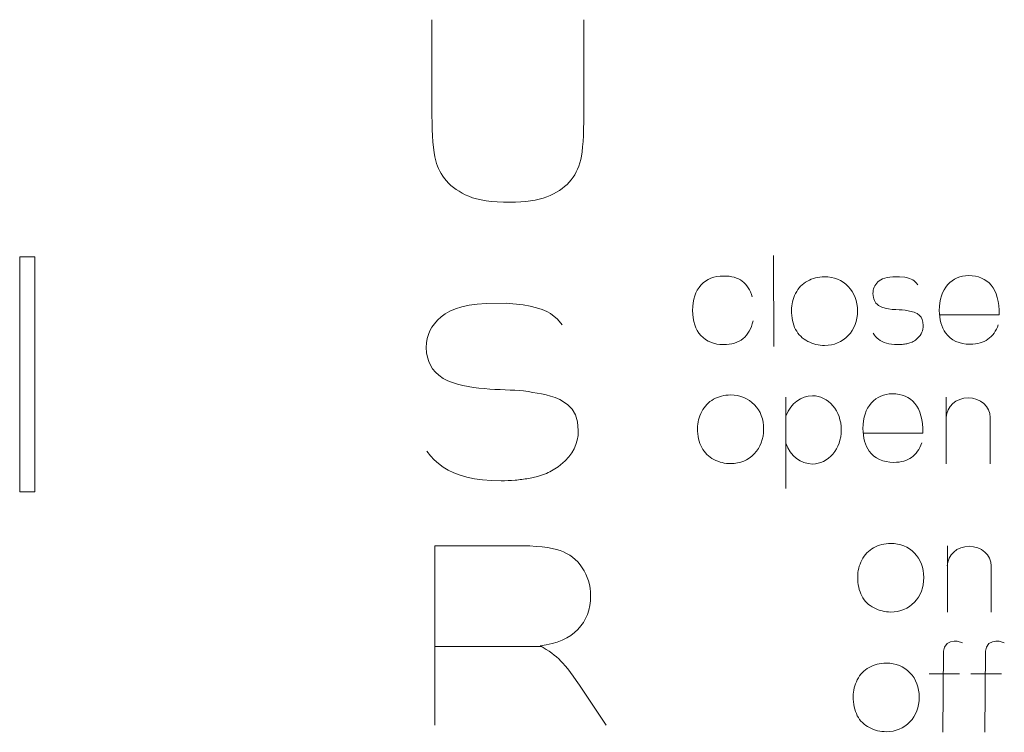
# Model space of a CAD drawing. Header units: millimetres. Extents: x 5 to 192, y 9 to 98.
# Tile 8 of 52: x 41.88 to 48.24, y 40.81 to 45.41. Entities that reach past the tile are written whole.
import ezdxf

# ---------------------------------------------------------------- set-up
doc = ezdxf.new("R2010")
doc.units = ezdxf.units.MM
doc.header["$MEASUREMENT"] = 0
doc.layers.add('Vrstva 1', color=7, linetype='Continuous')

msp = doc.modelspace()

# ---------------------------------------------------------------- linework, layer by layer
at = {"layer": 'Vrstva 1', "color": 250, "lineweight": 5}
for points, knots in [([(45.5223, 45.4142), (45.5223, 45.4142), (45.5223, 44.8054), (45.5223, 44.8054), (45.5223, 44.8054), (45.5223, 44.6662), (45.5157, 44.568), (45.5023, 44.5105), (45.5023, 44.5105), (45.4888, 44.453), (45.4642, 44.4047), (45.4281, 44.3651), (45.4281, 44.3651), (45.392, 44.3257), (45.3436, 44.2941), (45.2834, 44.2706), (45.2834, 44.2706), (45.223, 44.2471), (45.144, 44.2356), (45.0466, 44.2356), (45.0466, 44.2356), (44.9292, 44.2356), (44.8401, 44.2482), (44.7794, 44.2739), (44.7794, 44.2739), (44.7187, 44.2995), (44.6709, 44.3327), (44.6357, 44.3734), (44.6357, 44.3734), (44.6004, 44.4142), (44.5772, 44.4571), (44.5661, 44.5019), (44.5661, 44.5019), (44.5497, 44.5683), (44.5417, 44.6662), (44.5417, 44.796), (44.5417, 44.796), (44.5417, 44.796), (44.5417, 45.4142), (44.5417, 45.4142)], [0, 0, 0, 0, 0.1, 0.1, 0.1, 0.1, 0.2, 0.2, 0.2, 0.2, 0.3, 0.3, 0.3, 0.3, 0.4, 0.4, 0.4, 0.4, 0.5, 0.5, 0.5, 0.5, 0.6, 0.6, 0.6, 0.6, 0.7, 0.7, 0.7, 0.7, 0.8, 0.8, 0.8, 0.8, 0.9, 0.9, 0.9, 0.9, 1, 1, 1, 1]), ([(41.8792, 42.3645), (41.8792, 42.3645), (41.976, 42.3645), (41.976, 42.3645), (41.976, 42.3645), (41.976, 42.3645), (41.976, 43.8834), (41.976, 43.8834), (41.976, 43.8834), (41.976, 43.8834), (41.8792, 43.8834), (41.8792, 43.8834), (41.8792, 43.8834), (41.8792, 43.8834), (41.8792, 42.3645), (41.8792, 42.3645)], [0, 0, 0, 0, 0.25, 0.25, 0.25, 0.25, 0.5, 0.5, 0.5, 0.5, 0.75, 0.75, 0.75, 0.75, 1, 1, 1, 1]), ([(46.6151, 43.4694), (46.604, 43.4189), (46.5824, 43.3806), (46.5508, 43.3549), (46.5508, 43.3549), (46.5192, 43.329), (46.4768, 43.3162), (46.4235, 43.3162), (46.4235, 43.3162), (46.3631, 43.3162), (46.3148, 43.3357), (46.2789, 43.3748), (46.2789, 43.3748), (46.2429, 43.4138), (46.225, 43.468), (46.225, 43.5372), (46.225, 43.5372), (46.225, 43.6071), (46.2431, 43.6616), (46.2791, 43.7005), (46.2791, 43.7005), (46.3152, 43.7396), (46.364, 43.7591), (46.4255, 43.7591), (46.4255, 43.7591), (46.4759, 43.7591), (46.5159, 43.7479), (46.5456, 43.7257), (46.5456, 43.7257), (46.5753, 43.7035), (46.5967, 43.6696), (46.6097, 43.6241)], [0, 0, 0, 0, 0.125, 0.125, 0.125, 0.125, 0.25, 0.25, 0.25, 0.25, 0.375, 0.375, 0.375, 0.375, 0.5, 0.5, 0.5, 0.5, 0.625, 0.625, 0.625, 0.625, 0.75, 0.75, 0.75, 0.75, 0.875, 0.875, 0.875, 0.875, 1, 1, 1, 1]), ([(46.8634, 43.5383), (46.8634, 43.5755), (46.8724, 43.6116), (46.8903, 43.6465), (46.8903, 43.6465), (46.9082, 43.6812), (46.9336, 43.7079), (46.9664, 43.7261), (46.9664, 43.7261), (46.9992, 43.7445), (47.0359, 43.7538), (47.0764, 43.7538), (47.0764, 43.7538), (47.1389, 43.7538), (47.1901, 43.7329), (47.2301, 43.6913), (47.2301, 43.6913), (47.2701, 43.6496), (47.2901, 43.597), (47.2901, 43.5334), (47.2901, 43.5334), (47.2901, 43.4694), (47.2699, 43.4163), (47.2296, 43.3741), (47.2296, 43.3741), (47.1892, 43.3319), (47.1385, 43.3109), (47.0772, 43.3109), (47.0772, 43.3109), (47.0392, 43.3109), (47.0032, 43.3196), (46.9688, 43.3372), (46.9688, 43.3372), (46.9344, 43.3548), (46.9082, 43.3805), (46.8903, 43.4144), (46.8903, 43.4144), (46.8724, 43.4483), (46.8634, 43.4896), (46.8634, 43.5383)], [0, 0, 0, 0, 0.1, 0.1, 0.1, 0.1, 0.2, 0.2, 0.2, 0.2, 0.3, 0.3, 0.3, 0.3, 0.4, 0.4, 0.4, 0.4, 0.5, 0.5, 0.5, 0.5, 0.6, 0.6, 0.6, 0.6, 0.7, 0.7, 0.7, 0.7, 0.8, 0.8, 0.8, 0.8, 0.9, 0.9, 0.9, 0.9, 1, 1, 1, 1]), ([(47.6802, 43.7014), (47.6802, 43.7014), (47.6698, 43.7153), (47.6698, 43.7153), (47.6698, 43.7153), (47.6698, 43.7153), (47.655, 43.7289), (47.655, 43.7289), (47.655, 43.7289), (47.655, 43.7289), (47.647, 43.7341), (47.647, 43.7341), (47.647, 43.7341), (47.647, 43.7341), (47.6371, 43.7391), (47.6371, 43.7391), (47.6371, 43.7391), (47.6371, 43.7391), (47.6254, 43.7437), (47.6254, 43.7437), (47.6254, 43.7437), (47.6254, 43.7437), (47.6118, 43.7476), (47.6118, 43.7476), (47.6118, 43.7476), (47.6118, 43.7476), (47.5966, 43.7507), (47.5966, 43.7507), (47.5966, 43.7507), (47.5966, 43.7507), (47.5602, 43.7545), (47.5602, 43.7545), (47.5602, 43.7545), (47.5602, 43.7545), (47.518, 43.7544), (47.518, 43.7544), (47.518, 43.7544), (47.518, 43.7544), (47.4987, 43.7525), (47.4987, 43.7525), (47.4987, 43.7525), (47.4987, 43.7525), (47.4812, 43.7495), (47.4812, 43.7495), (47.4812, 43.7495), (47.4812, 43.7495), (47.4656, 43.7455), (47.4656, 43.7455), (47.4656, 43.7455), (47.4656, 43.7455), (47.452, 43.7405), (47.452, 43.7405), (47.452, 43.7405), (47.452, 43.7405), (47.4404, 43.7347), (47.4404, 43.7347), (47.4404, 43.7347), (47.4404, 43.7347), (47.4305, 43.7283), (47.4305, 43.7283), (47.4305, 43.7283), (47.4305, 43.7283), (47.4218, 43.7209), (47.4218, 43.7209), (47.4218, 43.7209), (47.4218, 43.7209), (47.414, 43.7126), (47.414, 43.7126), (47.414, 43.7126), (47.414, 43.7126), (47.4074, 43.704), (47.4074, 43.704), (47.4074, 43.704), (47.4074, 43.704), (47.402, 43.6953), (47.402, 43.6953), (47.402, 43.6953), (47.402, 43.6953), (47.3976, 43.6864), (47.3976, 43.6864), (47.3976, 43.6864), (47.3976, 43.6864), (47.3943, 43.6771), (47.3943, 43.6771), (47.3943, 43.6771), (47.3943, 43.6771), (47.3919, 43.6673), (47.3919, 43.6673), (47.3919, 43.6673), (47.3919, 43.6673), (47.3904, 43.6567), (47.3904, 43.6567), (47.3904, 43.6567), (47.3904, 43.6567), (47.3899, 43.6454), (47.3899, 43.6454), (47.3899, 43.6454), (47.3899, 43.6454), (47.3906, 43.6326), (47.3906, 43.6326), (47.3906, 43.6326), (47.3906, 43.6326), (47.3923, 43.6211), (47.3923, 43.6211), (47.3923, 43.6211), (47.3923, 43.6211), (47.395, 43.6109), (47.395, 43.6109), (47.395, 43.6109), (47.395, 43.6109), (47.3987, 43.6016), (47.3987, 43.6016), (47.3987, 43.6016), (47.3987, 43.6016), (47.4034, 43.5929), (47.4034, 43.5929), (47.4034, 43.5929), (47.4034, 43.5929), (47.4093, 43.5847), (47.4093, 43.5847), (47.4093, 43.5847), (47.4093, 43.5847), (47.4167, 43.5767), (47.4167, 43.5767), (47.4167, 43.5767), (47.4167, 43.5767), (47.426, 43.5689), (47.426, 43.5689), (47.426, 43.5689), (47.4766, 43.5375), (47.5522, 43.5435), (47.5971, 43.5384), (47.5971, 43.5384), (47.6252, 43.5326), (47.6472, 43.5304), (47.6752, 43.517), (47.6752, 43.517), (47.6752, 43.517), (47.6913, 43.5049), (47.6913, 43.5049), (47.6913, 43.5049), (47.6913, 43.5049), (47.7012, 43.4931), (47.7012, 43.4931), (47.7012, 43.4931), (47.7012, 43.4931), (47.7082, 43.4792), (47.7082, 43.4792), (47.7082, 43.4792), (47.7082, 43.4792), (47.7127, 43.462), (47.7127, 43.462), (47.7127, 43.462), (47.7127, 43.462), (47.7144, 43.4402), (47.7144, 43.4402), (47.7144, 43.4402), (47.7144, 43.4402), (47.7138, 43.4281), (47.7138, 43.4281), (47.7138, 43.4281), (47.7138, 43.4281), (47.7122, 43.4168), (47.7122, 43.4168), (47.7122, 43.4168), (47.7122, 43.4168), (47.7094, 43.4059), (47.7094, 43.4059), (47.7094, 43.4059), (47.7094, 43.4059), (47.7055, 43.3955), (47.7055, 43.3955), (47.7055, 43.3955), (47.7055, 43.3955), (47.7005, 43.3853), (47.7005, 43.3853), (47.7005, 43.3853), (47.7005, 43.3853), (47.694, 43.3752), (47.694, 43.3752), (47.694, 43.3752), (47.694, 43.3752), (47.6862, 43.3653), (47.6862, 43.3653), (47.6862, 43.3653), (47.6862, 43.3653), (47.6716, 43.3507), (47.6716, 43.3507), (47.6716, 43.3507), (47.6623, 43.3434), (47.6527, 43.3376), (47.6424, 43.3326), (47.6424, 43.3326), (47.6424, 43.3326), (47.6274, 43.3269), (47.6274, 43.3269), (47.6274, 43.3269), (47.6274, 43.3269), (47.6084, 43.322), (47.6084, 43.322), (47.6084, 43.322), (47.5988, 43.3202), (47.5892, 43.3188), (47.5794, 43.3177), (47.5794, 43.3177), (47.5695, 43.3169), (47.5596, 43.3164), (47.5496, 43.3162), (47.5496, 43.3162), (47.5496, 43.3162), (47.529, 43.3168), (47.529, 43.3168), (47.529, 43.3168), (47.529, 43.3168), (47.5101, 43.3185), (47.5101, 43.3185), (47.5101, 43.3185), (47.5101, 43.3185), (47.4926, 43.3214), (47.4926, 43.3214), (47.4926, 43.3214), (47.4926, 43.3214), (47.4766, 43.3253), (47.4766, 43.3253), (47.4766, 43.3253), (47.4766, 43.3253), (47.462, 43.3301), (47.462, 43.3301), (47.462, 43.3301), (47.462, 43.3301), (47.4488, 43.3359), (47.4488, 43.3359), (47.4488, 43.3359), (47.4488, 43.3359), (47.4369, 43.3426), (47.4369, 43.3426), (47.4369, 43.3426), (47.4369, 43.3426), (47.426, 43.3502), (47.426, 43.3502), (47.426, 43.3502), (47.426, 43.3502), (47.416, 43.3586), (47.416, 43.3586), (47.416, 43.3586), (47.416, 43.3586), (47.407, 43.3678), (47.407, 43.3678), (47.407, 43.3678), (47.407, 43.3678), (47.399, 43.3776), (47.399, 43.3776), (47.399, 43.3776), (47.399, 43.3776), (47.3911, 43.3897), (47.3911, 43.3897)], [0, 0, 0, 0, 0.015625, 0.015625, 0.015625, 0.015625, 0.03125, 0.03125, 0.03125, 0.03125, 0.046875, 0.046875, 0.046875, 0.046875, 0.0625, 0.0625, 0.0625, 0.0625, 0.078125, 0.078125, 0.078125, 0.078125, 0.09375, 0.09375, 0.09375, 0.09375, 0.109375, 0.109375, 0.109375, 0.109375, 0.125, 0.125, 0.125, 0.125, 0.140625, 0.140625, 0.140625, 0.140625, 0.15625, 0.15625, 0.15625, 0.15625, 0.171875, 0.171875, 0.171875, 0.171875, 0.1875, 0.1875, 0.1875, 0.1875, 0.203125, 0.203125, 0.203125, 0.203125, 0.21875, 0.21875, 0.21875, 0.21875, 0.234375, 0.234375, 0.234375, 0.234375, 0.25, 0.25, 0.25, 0.25, 0.265625, 0.265625, 0.265625, 0.265625, 0.28125, 0.28125, 0.28125, 0.28125, 0.296875, 0.296875, 0.296875, 0.296875, 0.3125, 0.3125, 0.3125, 0.3125, 0.328125, 0.328125, 0.328125, 0.328125, 0.34375, 0.34375, 0.34375, 0.34375, 0.359375, 0.359375, 0.359375, 0.359375, 0.375, 0.375, 0.375, 0.375, 0.390625, 0.390625, 0.390625, 0.390625, 0.40625, 0.40625, 0.40625, 0.40625, 0.421875, 0.421875, 0.421875, 0.421875, 0.4375, 0.4375, 0.4375, 0.4375, 0.453125, 0.453125, 0.453125, 0.453125, 0.46875, 0.46875, 0.46875, 0.46875, 0.484375, 0.484375, 0.484375, 0.484375, 0.5, 0.5, 0.5, 0.5, 0.515625, 0.515625, 0.515625, 0.515625, 0.53125, 0.53125, 0.53125, 0.53125, 0.546875, 0.546875, 0.546875, 0.546875, 0.5625, 0.5625, 0.5625, 0.5625, 0.578125, 0.578125, 0.578125, 0.578125, 0.59375, 0.59375, 0.59375, 0.59375, 0.609375, 0.609375, 0.609375, 0.609375, 0.625, 0.625, 0.625, 0.625, 0.640625, 0.640625, 0.640625, 0.640625, 0.65625, 0.65625, 0.65625, 0.65625, 0.671875, 0.671875, 0.671875, 0.671875, 0.6875, 0.6875, 0.6875, 0.6875, 0.703125, 0.703125, 0.703125, 0.703125, 0.71875, 0.71875, 0.71875, 0.71875, 0.734375, 0.734375, 0.734375, 0.734375, 0.75, 0.75, 0.75, 0.75, 0.765625, 0.765625, 0.765625, 0.765625, 0.78125, 0.78125, 0.78125, 0.78125, 0.796875, 0.796875, 0.796875, 0.796875, 0.8125, 0.8125, 0.8125, 0.8125, 0.828125, 0.828125, 0.828125, 0.828125, 0.84375, 0.84375, 0.84375, 0.84375, 0.859375, 0.859375, 0.859375, 0.859375, 0.875, 0.875, 0.875, 0.875, 0.890625, 0.890625, 0.890625, 0.890625, 0.90625, 0.90625, 0.90625, 0.90625, 0.921875, 0.921875, 0.921875, 0.921875, 0.9375, 0.9375, 0.9375, 0.9375, 0.953125, 0.953125, 0.953125, 0.953125, 0.96875, 0.96875, 0.96875, 0.96875, 0.984375, 0.984375, 0.984375, 0.984375, 1, 1, 1, 1]), ([(48.1988, 43.4446), (48.1847, 43.4036), (48.1626, 43.3724), (48.1323, 43.351), (48.1323, 43.351), (48.1021, 43.3295), (48.0643, 43.3189), (48.0188, 43.3189), (48.0188, 43.3189), (47.947, 43.3189), (47.8938, 43.3428), (47.8593, 43.3911), (47.8593, 43.3911), (47.832, 43.4296), (47.8183, 43.4784), (47.8183, 43.5371), (47.8183, 43.5371), (47.8183, 43.6073), (47.8363, 43.6624), (47.8721, 43.7021), (47.8721, 43.7021), (47.9079, 43.7419), (47.9532, 43.7618), (48.0079, 43.7618), (48.0079, 43.7618), (48.0695, 43.7618), (48.118, 43.7409), (48.1536, 43.6993), (48.1536, 43.6993), (48.189, 43.6576), (48.2061, 43.5938), (48.2046, 43.5079), (48.2046, 43.5079), (48.2046, 43.5079), (47.8191, 43.5079), (47.8191, 43.5079)], [0, 0, 0, 0, 0.111111, 0.111111, 0.111111, 0.111111, 0.222222, 0.222222, 0.222222, 0.222222, 0.333333, 0.333333, 0.333333, 0.333333, 0.444444, 0.444444, 0.444444, 0.444444, 0.555556, 0.555556, 0.555556, 0.555556, 0.666667, 0.666667, 0.666667, 0.666667, 0.777778, 0.777778, 0.777778, 0.777778, 0.888889, 0.888889, 0.888889, 0.888889, 1, 1, 1, 1]), ([(45.3834, 43.4441), (45.3834, 43.4441), (45.352, 43.4804), (45.352, 43.4804), (45.352, 43.4804), (45.352, 43.4804), (45.3071, 43.516), (45.3071, 43.516), (45.3071, 43.516), (45.3071, 43.516), (45.2829, 43.5297), (45.2829, 43.5297), (45.2829, 43.5297), (45.2829, 43.5297), (45.253, 43.5427), (45.253, 43.5427), (45.253, 43.5427), (45.253, 43.5427), (45.2175, 43.5546), (45.2175, 43.5546), (45.2175, 43.5546), (45.2175, 43.5546), (45.1765, 43.5649), (45.1765, 43.5649), (45.1765, 43.5649), (45.1765, 43.5649), (45.1304, 43.573), (45.1304, 43.573), (45.1304, 43.573), (45.1304, 43.573), (45.0202, 43.583), (45.0202, 43.583), (45.0202, 43.583), (45.0202, 43.583), (44.8925, 43.5826), (44.8925, 43.5826), (44.8925, 43.5826), (44.8925, 43.5826), (44.8342, 43.5778), (44.8342, 43.5778), (44.8342, 43.5778), (44.8342, 43.5778), (44.7812, 43.5699), (44.7812, 43.5699), (44.7812, 43.5699), (44.7812, 43.5699), (44.7342, 43.5593), (44.7342, 43.5593), (44.7342, 43.5593), (44.7342, 43.5593), (44.6932, 43.5463), (44.6932, 43.5463), (44.6932, 43.5463), (44.6932, 43.5463), (44.6578, 43.5312), (44.6578, 43.5312), (44.6578, 43.5312), (44.6578, 43.5312), (44.628, 43.5143), (44.628, 43.5143), (44.628, 43.5143), (44.628, 43.5143), (44.6018, 43.495), (44.6018, 43.495), (44.6018, 43.495), (44.6018, 43.495), (44.5782, 43.4734), (44.5782, 43.4734), (44.5782, 43.4734), (44.5782, 43.4734), (44.558, 43.451), (44.558, 43.451), (44.558, 43.451), (44.558, 43.451), (44.5416, 43.4281), (44.5416, 43.4281), (44.5416, 43.4281), (44.5416, 43.4281), (44.5286, 43.4047), (44.5286, 43.4047), (44.5286, 43.4047), (44.5286, 43.4047), (44.5186, 43.3805), (44.5186, 43.3805), (44.5186, 43.3805), (44.5186, 43.3805), (44.5113, 43.3547), (44.5113, 43.3547), (44.5113, 43.3547), (44.5113, 43.3547), (44.5068, 43.3271), (44.5068, 43.3271), (44.5068, 43.3271), (44.5068, 43.3271), (44.5053, 43.2975), (44.5053, 43.2975), (44.5053, 43.2975), (44.5053, 43.2975), (44.5071, 43.264), (44.5071, 43.264), (44.5071, 43.264), (44.5071, 43.264), (44.5123, 43.234), (44.5123, 43.234), (44.5123, 43.234), (44.5123, 43.234), (44.5205, 43.2072), (44.5205, 43.2072), (44.5205, 43.2072), (44.5205, 43.2072), (44.5317, 43.183), (44.5317, 43.183), (44.5317, 43.183), (44.5317, 43.183), (44.546, 43.1603), (44.546, 43.1603), (44.546, 43.1603), (44.546, 43.1603), (44.564, 43.1388), (44.564, 43.1388), (44.564, 43.1388), (44.564, 43.1388), (44.5863, 43.118), (44.5863, 43.118), (44.5863, 43.118), (44.5863, 43.118), (44.6142, 43.0974), (44.6142, 43.0974), (44.6142, 43.0974), (44.7674, 43.0154), (44.9962, 43.0311), (45.1319, 43.0176), (45.1319, 43.0176), (45.2169, 43.0026), (45.2834, 42.9969), (45.3682, 42.9618), (45.3682, 42.9618), (45.3682, 42.9618), (45.4171, 42.9301), (45.4171, 42.9301), (45.4171, 42.9301), (45.4171, 42.9301), (45.4468, 42.8992), (45.4468, 42.8992), (45.4468, 42.8992), (45.4468, 42.8992), (45.4681, 42.8629), (45.4681, 42.8629), (45.4681, 42.8629), (45.4681, 42.8629), (45.4817, 42.8179), (45.4817, 42.8179), (45.4817, 42.8179), (45.4817, 42.8179), (45.4869, 42.7608), (45.4869, 42.7608), (45.4869, 42.7608), (45.4869, 42.7608), (45.4851, 42.7293), (45.4851, 42.7293), (45.4851, 42.7293), (45.4851, 42.7293), (45.4801, 42.6995), (45.4801, 42.6995), (45.4801, 42.6995), (45.4801, 42.6995), (45.4717, 42.6712), (45.4717, 42.6712), (45.4717, 42.6712), (45.4717, 42.6712), (45.46, 42.644), (45.46, 42.644), (45.46, 42.644), (45.46, 42.644), (45.4446, 42.6173), (45.4446, 42.6173), (45.4446, 42.6173), (45.4446, 42.6173), (45.4251, 42.5908), (45.4251, 42.5908), (45.4251, 42.5908), (45.4251, 42.5908), (45.4016, 42.5649), (45.4016, 42.5649), (45.4016, 42.5649), (45.4016, 42.5649), (45.3574, 42.5267), (45.3574, 42.5267), (45.3574, 42.5267), (45.3292, 42.5075), (45.3003, 42.4925), (45.2691, 42.4794), (45.2691, 42.4794), (45.2691, 42.4794), (45.2237, 42.4644), (45.2237, 42.4644), (45.2237, 42.4644), (45.2237, 42.4644), (45.1663, 42.4518), (45.1663, 42.4518), (45.1663, 42.4518), (45.1371, 42.447), (45.108, 42.4433), (45.0784, 42.4404), (45.0784, 42.4404), (45.0484, 42.4384), (45.0184, 42.4371), (44.9882, 42.4365), (44.9882, 42.4365), (44.9882, 42.4365), (44.926, 42.4381), (44.926, 42.4381), (44.926, 42.4381), (44.926, 42.4381), (44.8688, 42.4426), (44.8688, 42.4426), (44.8688, 42.4426), (44.8688, 42.4426), (44.816, 42.4501), (44.816, 42.4501), (44.816, 42.4501), (44.816, 42.4501), (44.7675, 42.4602), (44.7675, 42.4602), (44.7675, 42.4602), (44.7675, 42.4602), (44.7234, 42.473), (44.7234, 42.473), (44.7234, 42.473), (44.7234, 42.473), (44.6834, 42.4881), (44.6834, 42.4881), (44.6834, 42.4881), (44.6834, 42.4881), (44.6473, 42.5056), (44.6473, 42.5056), (44.6473, 42.5056), (44.6473, 42.5056), (44.6143, 42.5254), (44.6143, 42.5254), (44.6143, 42.5254), (44.6143, 42.5254), (44.5841, 42.5475), (44.5841, 42.5475), (44.5841, 42.5475), (44.5841, 42.5475), (44.5568, 42.5715), (44.5568, 42.5715), (44.5568, 42.5715), (44.5568, 42.5715), (44.5327, 42.597), (44.5327, 42.597), (44.5327, 42.597), (44.5327, 42.597), (44.5087, 42.6288), (44.5087, 42.6288)], [0, 0, 0, 0, 0.015625, 0.015625, 0.015625, 0.015625, 0.03125, 0.03125, 0.03125, 0.03125, 0.046875, 0.046875, 0.046875, 0.046875, 0.0625, 0.0625, 0.0625, 0.0625, 0.078125, 0.078125, 0.078125, 0.078125, 0.09375, 0.09375, 0.09375, 0.09375, 0.109375, 0.109375, 0.109375, 0.109375, 0.125, 0.125, 0.125, 0.125, 0.140625, 0.140625, 0.140625, 0.140625, 0.15625, 0.15625, 0.15625, 0.15625, 0.171875, 0.171875, 0.171875, 0.171875, 0.1875, 0.1875, 0.1875, 0.1875, 0.203125, 0.203125, 0.203125, 0.203125, 0.21875, 0.21875, 0.21875, 0.21875, 0.234375, 0.234375, 0.234375, 0.234375, 0.25, 0.25, 0.25, 0.25, 0.265625, 0.265625, 0.265625, 0.265625, 0.28125, 0.28125, 0.28125, 0.28125, 0.296875, 0.296875, 0.296875, 0.296875, 0.3125, 0.3125, 0.3125, 0.3125, 0.328125, 0.328125, 0.328125, 0.328125, 0.34375, 0.34375, 0.34375, 0.34375, 0.359375, 0.359375, 0.359375, 0.359375, 0.375, 0.375, 0.375, 0.375, 0.390625, 0.390625, 0.390625, 0.390625, 0.40625, 0.40625, 0.40625, 0.40625, 0.421875, 0.421875, 0.421875, 0.421875, 0.4375, 0.4375, 0.4375, 0.4375, 0.453125, 0.453125, 0.453125, 0.453125, 0.46875, 0.46875, 0.46875, 0.46875, 0.484375, 0.484375, 0.484375, 0.484375, 0.5, 0.5, 0.5, 0.5, 0.515625, 0.515625, 0.515625, 0.515625, 0.53125, 0.53125, 0.53125, 0.53125, 0.546875, 0.546875, 0.546875, 0.546875, 0.5625, 0.5625, 0.5625, 0.5625, 0.578125, 0.578125, 0.578125, 0.578125, 0.59375, 0.59375, 0.59375, 0.59375, 0.609375, 0.609375, 0.609375, 0.609375, 0.625, 0.625, 0.625, 0.625, 0.640625, 0.640625, 0.640625, 0.640625, 0.65625, 0.65625, 0.65625, 0.65625, 0.671875, 0.671875, 0.671875, 0.671875, 0.6875, 0.6875, 0.6875, 0.6875, 0.703125, 0.703125, 0.703125, 0.703125, 0.71875, 0.71875, 0.71875, 0.71875, 0.734375, 0.734375, 0.734375, 0.734375, 0.75, 0.75, 0.75, 0.75, 0.765625, 0.765625, 0.765625, 0.765625, 0.78125, 0.78125, 0.78125, 0.78125, 0.796875, 0.796875, 0.796875, 0.796875, 0.8125, 0.8125, 0.8125, 0.8125, 0.828125, 0.828125, 0.828125, 0.828125, 0.84375, 0.84375, 0.84375, 0.84375, 0.859375, 0.859375, 0.859375, 0.859375, 0.875, 0.875, 0.875, 0.875, 0.890625, 0.890625, 0.890625, 0.890625, 0.90625, 0.90625, 0.90625, 0.90625, 0.921875, 0.921875, 0.921875, 0.921875, 0.9375, 0.9375, 0.9375, 0.9375, 0.953125, 0.953125, 0.953125, 0.953125, 0.96875, 0.96875, 0.96875, 0.96875, 0.984375, 0.984375, 0.984375, 0.984375, 1, 1, 1, 1]), ([(46.2572, 42.7753), (46.2572, 42.8124), (46.2662, 42.8485), (46.284, 42.8834), (46.284, 42.8834), (46.302, 42.9181), (46.3273, 42.9448), (46.3601, 42.963), (46.3601, 42.963), (46.393, 42.9814), (46.4296, 42.9907), (46.4702, 42.9907), (46.4702, 42.9907), (46.5326, 42.9907), (46.5839, 42.9699), (46.6239, 42.9282), (46.6239, 42.9282), (46.6639, 42.8865), (46.6838, 42.8339), (46.6838, 42.7703), (46.6838, 42.7703), (46.6838, 42.7063), (46.6636, 42.6532), (46.6234, 42.611), (46.6234, 42.611), (46.583, 42.5688), (46.5322, 42.5478), (46.471, 42.5478), (46.471, 42.5478), (46.433, 42.5478), (46.397, 42.5565), (46.3625, 42.5741), (46.3625, 42.5741), (46.3281, 42.5917), (46.302, 42.6174), (46.284, 42.6513), (46.284, 42.6513), (46.2662, 42.6852), (46.2572, 42.7265), (46.2572, 42.7753)], [0, 0, 0, 0, 0.1, 0.1, 0.1, 0.1, 0.2, 0.2, 0.2, 0.2, 0.3, 0.3, 0.3, 0.3, 0.4, 0.4, 0.4, 0.4, 0.5, 0.5, 0.5, 0.5, 0.6, 0.6, 0.6, 0.6, 0.7, 0.7, 0.7, 0.7, 0.8, 0.8, 0.8, 0.8, 0.9, 0.9, 0.9, 0.9, 1, 1, 1, 1]), ([(46.8295, 42.8588), (46.8602, 42.9364), (46.9262, 42.9861), (46.9987, 42.9861), (46.9987, 42.9861), (47.1017, 42.9861), (47.1852, 42.8873), (47.1852, 42.7655), (47.1852, 42.7655), (47.1852, 42.6437), (47.1017, 42.545), (46.9987, 42.545), (46.9987, 42.545), (46.9238, 42.545), (46.8561, 42.5979), (46.8269, 42.6794)], [0, 0, 0, 0, 0.25, 0.25, 0.25, 0.25, 0.5, 0.5, 0.5, 0.5, 0.75, 0.75, 0.75, 0.75, 1, 1, 1, 1]), ([(47.7056, 42.6815), (47.6915, 42.6405), (47.6694, 42.6093), (47.6391, 42.5879), (47.6391, 42.5879), (47.609, 42.5664), (47.5711, 42.5558), (47.5256, 42.5558), (47.5256, 42.5558), (47.4538, 42.5558), (47.4006, 42.5798), (47.3661, 42.628), (47.3661, 42.628), (47.3388, 42.6665), (47.3251, 42.7153), (47.3251, 42.774), (47.3251, 42.774), (47.3251, 42.8442), (47.3431, 42.8993), (47.379, 42.939), (47.379, 42.939), (47.4147, 42.9788), (47.46, 42.9987), (47.5148, 42.9987), (47.5148, 42.9987), (47.5763, 42.9987), (47.6248, 42.9779), (47.6604, 42.9362), (47.6604, 42.9362), (47.6959, 42.8945), (47.7129, 42.8308), (47.7114, 42.7448), (47.7114, 42.7448), (47.7114, 42.7448), (47.3259, 42.7448), (47.3259, 42.7448)], [0, 0, 0, 0, 0.111111, 0.111111, 0.111111, 0.111111, 0.222222, 0.222222, 0.222222, 0.222222, 0.333333, 0.333333, 0.333333, 0.333333, 0.444444, 0.444444, 0.444444, 0.444444, 0.555556, 0.555556, 0.555556, 0.555556, 0.666667, 0.666667, 0.666667, 0.666667, 0.777778, 0.777778, 0.777778, 0.777778, 0.888889, 0.888889, 0.888889, 0.888889, 1, 1, 1, 1]), ([(47.8635, 42.845), (47.8635, 42.9152), (47.9269, 42.9722), (48.005, 42.9722), (48.005, 42.9722), (48.0832, 42.9722), (48.1466, 42.9152), (48.1466, 42.845)], [0, 0, 0, 0, 0.5, 0.5, 0.5, 0.5, 1, 1, 1, 1]), ([(47.2911, 41.8169), (47.2911, 41.854), (47.3001, 41.8901), (47.318, 41.925), (47.318, 41.925), (47.3359, 41.9597), (47.3613, 41.9864), (47.3941, 42.0046), (47.3941, 42.0046), (47.4269, 42.023), (47.4636, 42.0323), (47.5041, 42.0323), (47.5041, 42.0323), (47.5666, 42.0323), (47.6179, 42.0115), (47.6579, 41.9698), (47.6579, 41.9698), (47.6979, 41.9281), (47.7178, 41.8755), (47.7178, 41.8119), (47.7178, 41.8119), (47.7178, 41.7479), (47.6976, 41.6948), (47.6573, 41.6526), (47.6573, 41.6526), (47.6169, 41.6104), (47.5662, 41.5894), (47.5049, 41.5894), (47.5049, 41.5894), (47.4669, 41.5894), (47.4309, 41.5981), (47.3965, 41.6157), (47.3965, 41.6157), (47.3621, 41.6333), (47.3359, 41.659), (47.318, 41.6929), (47.318, 41.6929), (47.3001, 41.7268), (47.2911, 41.7681), (47.2911, 41.8169)], [0, 0, 0, 0, 0.1, 0.1, 0.1, 0.1, 0.2, 0.2, 0.2, 0.2, 0.3, 0.3, 0.3, 0.3, 0.4, 0.4, 0.4, 0.4, 0.5, 0.5, 0.5, 0.5, 0.6, 0.6, 0.6, 0.6, 0.7, 0.7, 0.7, 0.7, 0.8, 0.8, 0.8, 0.8, 0.9, 0.9, 0.9, 0.9, 1, 1, 1, 1]), ([(44.5598, 40.8588), (44.5598, 40.8588), (44.5598, 42.0177), (44.5598, 42.0177), (44.5598, 42.0177), (44.5598, 42.0177), (45.0828, 42.0177), (45.0828, 42.0177), (45.0828, 42.0177), (45.2142, 42.0177), (45.3096, 42.0072), (45.3692, 41.9864), (45.3692, 41.9864), (45.4287, 41.9656), (45.4766, 41.9287), (45.5124, 41.8755), (45.5124, 41.8755), (45.5481, 41.8221), (45.5659, 41.7614), (45.5659, 41.6928), (45.5659, 41.6928), (45.5659, 41.6059), (45.5387, 41.5339), (45.4846, 41.4772), (45.4846, 41.4772), (45.4305, 41.4208), (45.3491, 41.3849), (45.2411, 41.3704), (45.2411, 41.3704), (45.295, 41.3407), (45.3394, 41.3083), (45.3743, 41.273), (45.3743, 41.273), (45.4093, 41.2376), (45.4562, 41.175), (45.5155, 41.0849), (45.5155, 41.0849), (45.5155, 41.0849), (45.6659, 40.8588), (45.6659, 40.8588)], [0, 0, 0, 0, 0.1, 0.1, 0.1, 0.1, 0.2, 0.2, 0.2, 0.2, 0.3, 0.3, 0.3, 0.3, 0.4, 0.4, 0.4, 0.4, 0.5, 0.5, 0.5, 0.5, 0.6, 0.6, 0.6, 0.6, 0.7, 0.7, 0.7, 0.7, 0.8, 0.8, 0.8, 0.8, 0.9, 0.9, 0.9, 0.9, 1, 1, 1, 1]), ([(47.87, 41.8866), (47.87, 41.9568), (47.9334, 42.0138), (48.0115, 42.0138), (48.0115, 42.0138), (48.0897, 42.0138), (48.1531, 41.9568), (48.1531, 41.8866)], [0, 0, 0, 0, 0.5, 0.5, 0.5, 0.5, 1, 1, 1, 1]), ([(47.8419, 40.8126), (47.8419, 40.8126), (47.8459, 41.3358), (47.8459, 41.3358), (47.8459, 41.3358), (47.8459, 41.3358), (47.8526, 41.3628), (47.8526, 41.3628), (47.8526, 41.3628), (47.8526, 41.3628), (47.8687, 41.3856), (47.8687, 41.3856), (47.8687, 41.3856), (47.8687, 41.3856), (47.8915, 41.3969), (47.8915, 41.3969), (47.8915, 41.3969), (47.8915, 41.3969), (47.9144, 41.4012), (47.9144, 41.4012), (47.9144, 41.4012), (47.9144, 41.4012), (47.9345, 41.4012), (47.9345, 41.4012), (47.9345, 41.4012), (47.9345, 41.4012), (47.968, 41.39), (47.968, 41.39)], [0, 0, 0, 0, 0.142857, 0.142857, 0.142857, 0.142857, 0.285714, 0.285714, 0.285714, 0.285714, 0.428571, 0.428571, 0.428571, 0.428571, 0.571429, 0.571429, 0.571429, 0.571429, 0.714286, 0.714286, 0.714286, 0.714286, 0.857143, 0.857143, 0.857143, 0.857143, 1, 1, 1, 1]), ([(48.1118, 40.8126), (48.1118, 40.8126), (48.1159, 41.3358), (48.1159, 41.3358), (48.1159, 41.3358), (48.1159, 41.3358), (48.1226, 41.3628), (48.1226, 41.3628), (48.1226, 41.3628), (48.1226, 41.3628), (48.1387, 41.3856), (48.1387, 41.3856), (48.1387, 41.3856), (48.1387, 41.3856), (48.1615, 41.3969), (48.1615, 41.3969), (48.1615, 41.3969), (48.1615, 41.3969), (48.1843, 41.4012), (48.1843, 41.4012), (48.1843, 41.4012), (48.1843, 41.4012), (48.2044, 41.4012), (48.2044, 41.4012), (48.2044, 41.4012), (48.2044, 41.4012), (48.238, 41.39), (48.238, 41.39)], [0, 0, 0, 0, 0.142857, 0.142857, 0.142857, 0.142857, 0.285714, 0.285714, 0.285714, 0.285714, 0.428571, 0.428571, 0.428571, 0.428571, 0.571429, 0.571429, 0.571429, 0.571429, 0.714286, 0.714286, 0.714286, 0.714286, 0.857143, 0.857143, 0.857143, 0.857143, 1, 1, 1, 1]), ([(47.2619, 41.044), (47.2619, 41.0811), (47.2709, 41.1172), (47.2887, 41.1521), (47.2887, 41.1521), (47.3066, 41.1868), (47.332, 41.2135), (47.3648, 41.2317), (47.3648, 41.2317), (47.3977, 41.2501), (47.4343, 41.2594), (47.4749, 41.2594), (47.4749, 41.2594), (47.5373, 41.2594), (47.5886, 41.2386), (47.6286, 41.1969), (47.6286, 41.1969), (47.6686, 41.1552), (47.6885, 41.1026), (47.6885, 41.039), (47.6885, 41.039), (47.6885, 40.975), (47.6683, 40.9219), (47.6281, 40.8797), (47.6281, 40.8797), (47.5877, 40.8375), (47.5369, 40.8165), (47.4757, 40.8165), (47.4757, 40.8165), (47.4377, 40.8165), (47.4016, 40.8252), (47.3672, 40.8428), (47.3672, 40.8428), (47.3328, 40.8604), (47.3066, 40.8861), (47.2887, 40.92), (47.2887, 40.92), (47.2709, 40.9539), (47.2619, 40.9952), (47.2619, 41.044)], [0, 0, 0, 0, 0.1, 0.1, 0.1, 0.1, 0.2, 0.2, 0.2, 0.2, 0.3, 0.3, 0.3, 0.3, 0.4, 0.4, 0.4, 0.4, 0.5, 0.5, 0.5, 0.5, 0.6, 0.6, 0.6, 0.6, 0.7, 0.7, 0.7, 0.7, 0.8, 0.8, 0.8, 0.8, 0.9, 0.9, 0.9, 0.9, 1, 1, 1, 1])]:
    msp.add_open_spline(points, degree=3, knots=knots, dxfattribs=at)
for points in [[(46.7475, 43.8922), (46.7475, 43.8922), (46.7488, 43.3046), (46.7488, 43.3046)], [(46.8276, 42.9759), (46.8276, 42.9759), (46.8276, 42.3877), (46.8276, 42.3877)], [(47.8636, 42.976), (47.8636, 42.976), (47.8636, 42.5469), (47.8636, 42.5469)], [(48.1467, 42.8495), (48.1467, 42.8495), (48.1467, 42.5469), (48.1467, 42.5469)], [(47.8701, 42.0176), (47.8701, 42.0176), (47.8701, 41.5885), (47.8701, 41.5885)], [(48.1532, 41.8911), (48.1532, 41.8911), (48.1532, 41.5885), (48.1532, 41.5885)], [(45.2528, 41.3675), (45.2528, 41.3675), (44.5575, 41.3675), (44.5575, 41.3675)], [(47.752, 41.1894), (47.752, 41.1894), (47.9492, 41.1894), (47.9492, 41.1894)], [(48.022, 41.1894), (48.022, 41.1894), (48.2191, 41.1894), (48.2191, 41.1894)]]:
    msp.add_open_spline(points, degree=3, dxfattribs=at)

doc.saveas('drawing.dxf')
